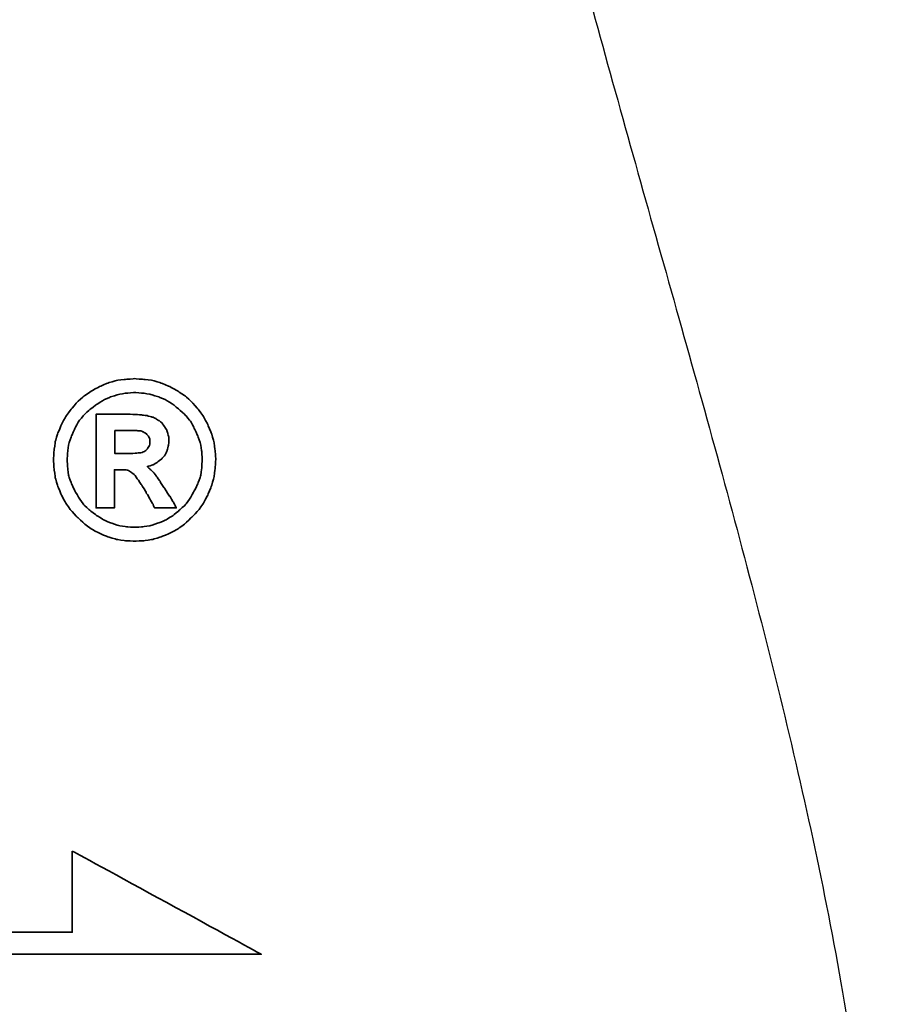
# Model space of a CAD drawing. Header units: millimetres. Extents: x 14 to 555, y 152 to 338.
# Tile 44 of 47: x 446 to 454, y 198 to 208. Entities that reach past the tile are written whole.
import ezdxf

# ---------------------------------------------------------------- set-up
doc = ezdxf.new("R2010")
doc.units = ezdxf.units.MM
doc.header["$LTSCALE"] = 0.15
for name, color, linetype in [('DIM', 4, 'CONTINUOUS'), ('layer 1', 7, 'CONTINUOUS'), ('OUT', 3, 'CONTINUOUS')]:
    doc.layers.add(name, color=color, linetype=linetype)

# ---------------------------------------------------------------- blocks, each defined once
blk = doc.blocks.new('TBI MOTION logo(完整正式版)')
at = {"layer": 'layer 1', "color": 22, "lineweight": 35}
for points, knots in [([(81.20634, 4.98624), (81.20634, 4.98624), (81.18649, 5.32862), (81.18649, 5.32862), (81.18649, 5.32862), (81.18649, 5.32862), (81.13886, 5.66206), (81.13886, 5.66206), (81.13886, 5.66206), (81.13886, 5.66206), (81.04359, 5.97764), (81.04359, 5.97764), (81.04359, 5.97764), (81.04359, 5.97764), (80.91061, 6.29124), (80.91061, 6.29124), (80.91061, 6.29124), (80.91061, 6.29124), (80.75778, 6.58697), (80.75778, 6.58697), (80.75778, 6.58697), (80.75778, 6.58697), (80.5593, 6.85294), (80.5593, 6.85294), (80.5593, 6.85294), (80.5593, 6.85294), (80.33105, 7.1189), (80.33105, 7.1189), (80.33105, 7.1189), (80.33105, 7.1189), (80.09287, 7.33921), (80.09287, 7.33921), (80.09287, 7.33921), (80.09287, 7.33921), (79.815, 7.51982), (79.815, 7.51982), (79.815, 7.51982), (79.815, 7.51982), (79.51133, 7.69051), (79.51133, 7.69051), (79.51133, 7.69051), (79.51133, 7.69051), (79.19773, 7.8235), (79.19773, 7.8235), (79.19773, 7.8235), (79.19773, 7.8235), (78.88215, 7.91877), (78.88215, 7.91877), (78.88215, 7.91877), (78.88215, 7.91877), (78.54871, 7.95846), (78.54871, 7.95846), (78.54871, 7.95846), (78.54871, 7.95846), (78.21526, 7.98625), (78.21526, 7.98625), (78.21526, 7.98625), (78.21526, 7.98625), (77.87388, 7.95846), (77.87388, 7.95846), (77.87388, 7.95846), (77.87388, 7.95846), (77.54044, 7.91877), (77.54044, 7.91877), (77.54044, 7.91877), (77.54044, 7.91877), (77.22485, 7.8235), (77.22485, 7.8235), (77.22485, 7.8235), (77.22485, 7.8235), (76.91027, 7.69051), (76.91027, 7.69051), (76.91027, 7.69051), (76.91027, 7.69051), (76.6056, 7.51982), (76.6056, 7.51982), (76.6056, 7.51982), (76.6056, 7.51982), (76.32972, 7.33921), (76.32972, 7.33921), (76.32972, 7.33921), (76.32972, 7.33921), (76.09154, 7.1189), (76.09154, 7.1189), (76.09154, 7.1189), (76.09154, 7.1189), (75.86329, 6.85294), (75.86329, 6.85294), (75.86329, 6.85294), (75.86329, 6.85294), (75.66382, 6.58697), (75.66382, 6.58697), (75.66382, 6.58697), (75.66382, 6.58697), (75.51099, 6.29124), (75.51099, 6.29124), (75.51099, 6.29124), (75.51099, 6.29124), (75.37702, 5.97764), (75.37702, 5.97764), (75.37702, 5.97764), (75.37702, 5.97764), (75.28175, 5.66206), (75.28175, 5.66206), (75.28175, 5.66206), (75.28175, 5.66206), (75.23411, 5.32862), (75.23411, 5.32862), (75.23411, 5.32862), (75.23411, 5.32862), (75.21625, 4.98624), (75.21625, 4.98624), (75.21625, 4.98624), (75.21625, 4.98624), (75.23411, 4.6528), (75.23411, 4.6528), (75.23411, 4.6528), (75.23411, 4.6528), (75.28175, 4.32035), (75.28175, 4.32035), (75.28175, 4.32035), (75.28175, 4.32035), (75.37702, 3.99583), (75.37702, 3.99583), (75.37702, 3.99583), (75.37702, 3.99583), (75.51099, 3.68224), (75.51099, 3.68224), (75.51099, 3.68224), (75.51099, 3.68224), (75.66382, 3.38749), (75.66382, 3.38749), (75.66382, 3.38749), (75.66382, 3.38749), (75.86329, 3.10963), (75.86329, 3.10963), (75.86329, 3.10963), (75.86329, 3.10963), (76.09154, 2.87145), (76.09154, 2.87145), (76.09154, 2.87145), (76.09154, 2.87145), (76.32972, 2.6432), (76.32972, 2.6432), (76.32972, 2.6432), (76.32972, 2.6432), (76.6056, 2.43381), (76.6056, 2.43381), (76.6056, 2.43381), (76.6056, 2.43381), (76.91027, 2.27205), (76.91027, 2.27205), (76.91027, 2.27205), (76.91027, 2.27205), (77.22485, 2.13906), (77.22485, 2.13906), (77.22485, 2.13906), (77.22485, 2.13906), (77.54044, 2.0438), (77.54044, 2.0438), (77.54044, 2.0438), (77.54044, 2.0438), (77.87388, 1.99616), (77.87388, 1.99616), (77.87388, 1.99616), (77.87388, 1.99616), (78.21526, 1.97631), (78.21526, 1.97631), (78.21526, 1.97631), (78.21526, 1.97631), (78.54871, 1.99616), (78.54871, 1.99616), (78.54871, 1.99616), (78.54871, 1.99616), (78.88215, 2.0438), (78.88215, 2.0438), (78.88215, 2.0438), (78.88215, 2.0438), (79.19773, 2.13906), (79.19773, 2.13906), (79.19773, 2.13906), (79.19773, 2.13906), (79.51133, 2.27205), (79.51133, 2.27205), (79.51133, 2.27205), (79.51133, 2.27205), (79.815, 2.43381), (79.815, 2.43381), (79.815, 2.43381), (79.815, 2.43381), (80.09287, 2.6432), (80.09287, 2.6432), (80.09287, 2.6432), (80.09287, 2.6432), (80.33105, 2.87145), (80.33105, 2.87145), (80.33105, 2.87145), (80.33105, 2.87145), (80.5593, 3.10963), (80.5593, 3.10963), (80.5593, 3.10963), (80.5593, 3.10963), (80.75778, 3.38749), (80.75778, 3.38749), (80.75778, 3.38749), (80.75778, 3.38749), (80.91061, 3.68224), (80.91061, 3.68224), (80.91061, 3.68224), (80.91061, 3.68224), (81.04359, 3.99583), (81.04359, 3.99583), (81.04359, 3.99583), (81.04359, 3.99583), (81.13886, 4.32035), (81.13886, 4.32035), (81.13886, 4.32035), (81.13886, 4.32035), (81.18649, 4.6528), (81.18649, 4.6528), (81.18649, 4.6528), (81.18649, 4.6528), (81.20634, 4.98624), (81.20634, 4.98624)], [0, 0, 0, 0, 0.01785714, 0.01785714, 0.01785714, 0.01785715, 0.03571429, 0.03571429, 0.03571429, 0.0357143, 0.05357143, 0.05357143, 0.05357143, 0.05357144, 0.07142857, 0.07142857, 0.07142857, 0.07142858, 0.08928571, 0.08928571, 0.08928571, 0.08928572, 0.10714286, 0.10714286, 0.10714286, 0.10714287, 0.125, 0.125, 0.125, 0.12500001, 0.14285714, 0.14285714, 0.14285714, 0.14285715, 0.16071429, 0.16071429, 0.16071429, 0.1607143, 0.17857143, 0.17857143, 0.17857143, 0.17857144, 0.19642857, 0.19642857, 0.19642857, 0.19642858, 0.21428571, 0.21428571, 0.21428571, 0.21428572, 0.23214286, 0.23214286, 0.23214286, 0.23214287, 0.25, 0.25, 0.25, 0.25000001, 0.26785714, 0.26785714, 0.26785714, 0.26785715, 0.28571429, 0.28571429, 0.28571429, 0.2857143, 0.30357143, 0.30357143, 0.30357143, 0.30357144, 0.32142857, 0.32142857, 0.32142857, 0.32142858, 0.33928571, 0.33928571, 0.33928571, 0.33928572, 0.35714286, 0.35714286, 0.35714286, 0.35714287, 0.375, 0.375, 0.375, 0.37500001, 0.39285714, 0.39285714, 0.39285714, 0.39285715, 0.41071429, 0.41071429, 0.41071429, 0.4107143, 0.42857143, 0.42857143, 0.42857143, 0.42857144, 0.44642857, 0.44642857, 0.44642857, 0.44642858, 0.46428571, 0.46428571, 0.46428571, 0.46428572, 0.48214286, 0.48214286, 0.48214286, 0.48214287, 0.5, 0.5, 0.5, 0.50000001, 0.51785714, 0.51785714, 0.51785714, 0.51785715, 0.53571429, 0.53571429, 0.53571429, 0.5357143, 0.55357143, 0.55357143, 0.55357143, 0.55357144, 0.57142857, 0.57142857, 0.57142857, 0.57142858, 0.58928571, 0.58928571, 0.58928571, 0.58928572, 0.60714286, 0.60714286, 0.60714286, 0.60714287, 0.625, 0.625, 0.625, 0.62500001, 0.64285714, 0.64285714, 0.64285714, 0.64285715, 0.66071429, 0.66071429, 0.66071429, 0.6607143, 0.67857143, 0.67857143, 0.67857143, 0.67857144, 0.69642857, 0.69642857, 0.69642857, 0.69642858, 0.71428571, 0.71428571, 0.71428571, 0.71428572, 0.73214286, 0.73214286, 0.73214286, 0.73214287, 0.75, 0.75, 0.75, 0.75000001, 0.76785714, 0.76785714, 0.76785714, 0.76785715, 0.78571429, 0.78571429, 0.78571429, 0.7857143, 0.80357143, 0.80357143, 0.80357143, 0.80357144, 0.82142857, 0.82142857, 0.82142857, 0.82142858, 0.83928571, 0.83928571, 0.83928571, 0.83928572, 0.85714286, 0.85714286, 0.85714286, 0.85714287, 0.875, 0.875, 0.875, 0.87500001, 0.89285714, 0.89285714, 0.89285714, 0.89285715, 0.91071429, 0.91071429, 0.91071429, 0.9107143, 0.92857143, 0.92857143, 0.92857143, 0.92857144, 0.94642857, 0.94642857, 0.94642857, 0.94642858, 0.96428571, 0.96428571, 0.96428571, 0.96428572, 0.98214286, 0.98214286, 0.98214286, 0.98214287, 1, 1, 1, 1]), ([(80.71014, 4.98624), (80.71014, 4.98624), (80.69129, 5.29091), (80.69129, 5.29091), (80.69129, 5.29091), (80.69129, 5.29091), (80.64464, 5.57672), (80.64464, 5.57672), (80.64464, 5.57672), (80.64464, 5.57672), (80.54937, 5.87245), (80.54937, 5.87245), (80.54937, 5.87245), (80.54937, 5.87245), (80.41639, 6.14833), (80.41639, 6.14833), (80.41639, 6.14833), (80.41639, 6.14833), (80.27349, 6.41429), (80.27349, 6.41429), (80.27349, 6.41429), (80.27349, 6.41429), (80.08295, 6.64255), (80.08295, 6.64255), (80.08295, 6.64255), (80.08295, 6.64255), (79.86264, 6.84301), (79.86264, 6.84301), (79.86264, 6.84301), (79.86264, 6.84301), (79.63439, 7.03355), (79.63439, 7.03355), (79.63439, 7.03355), (79.63439, 7.03355), (79.37835, 7.1963), (79.37835, 7.1963), (79.37835, 7.1963), (79.37835, 7.1963), (79.10246, 7.30944), (79.10246, 7.30944), (79.10246, 7.30944), (79.10246, 7.30944), (78.81665, 7.40471), (78.81665, 7.40471), (78.81665, 7.40471), (78.81665, 7.40471), (78.511, 7.45234), (78.511, 7.45234), (78.511, 7.45234), (78.511, 7.45234), (78.21526, 7.47219), (78.21526, 7.47219), (78.21526, 7.47219), (78.21526, 7.47219), (77.9106, 7.45234), (77.9106, 7.45234), (77.9106, 7.45234), (77.9106, 7.45234), (77.61685, 7.40471), (77.61685, 7.40471), (77.61685, 7.40471), (77.61685, 7.40471), (77.32012, 7.30944), (77.32012, 7.30944), (77.32012, 7.30944), (77.32012, 7.30944), (77.06309, 7.1963), (77.06309, 7.1963), (77.06309, 7.1963), (77.06309, 7.1963), (76.80606, 7.03355), (76.80606, 7.03355), (76.80606, 7.03355), (76.80606, 7.03355), (76.55797, 6.84301), (76.55797, 6.84301), (76.55797, 6.84301), (76.55797, 6.84301), (76.34063, 6.64255), (76.34063, 6.64255), (76.34063, 6.64255), (76.34063, 6.64255), (76.1491, 6.41429), (76.1491, 6.41429), (76.1491, 6.41429), (76.1491, 6.41429), (76.0062, 6.14833), (76.0062, 6.14833), (76.0062, 6.14833), (76.0062, 6.14833), (75.88314, 5.87245), (75.88314, 5.87245), (75.88314, 5.87245), (75.88314, 5.87245), (75.77794, 5.57672), (75.77794, 5.57672), (75.77794, 5.57672), (75.77794, 5.57672), (75.73924, 5.29091), (75.73924, 5.29091), (75.73924, 5.29091), (75.73924, 5.29091), (75.72039, 4.98624), (75.72039, 4.98624), (75.72039, 4.98624), (75.72039, 4.98624), (75.73924, 4.67165), (75.73924, 4.67165), (75.73924, 4.67165), (75.73924, 4.67165), (75.77794, 4.37791), (75.77794, 4.37791), (75.77794, 4.37791), (75.77794, 4.37791), (75.88314, 4.10102), (75.88314, 4.10102), (75.88314, 4.10102), (75.88314, 4.10102), (76.0062, 3.83407), (76.0062, 3.83407), (76.0062, 3.83407), (76.0062, 3.83407), (76.15902, 3.56811), (76.15902, 3.56811), (76.15902, 3.56811), (76.15902, 3.56811), (76.34063, 3.32001), (76.34063, 3.32001), (76.34063, 3.32001), (76.34063, 3.32001), (76.55797, 3.11955), (76.55797, 3.11955), (76.55797, 3.11955), (76.55797, 3.11955), (76.80606, 2.92901), (76.80606, 2.92901), (76.80606, 2.92901), (76.80606, 2.92901), (77.06309, 2.76725), (77.06309, 2.76725), (77.06309, 2.76725), (77.06309, 2.76725), (77.32012, 2.65412), (77.32012, 2.65412), (77.32012, 2.65412), (77.32012, 2.65412), (77.61685, 2.55786), (77.61685, 2.55786), (77.61685, 2.55786), (77.61685, 2.55786), (77.9106, 2.51022), (77.9106, 2.51022), (77.9106, 2.51022), (77.9106, 2.51022), (78.21526, 2.49137), (78.21526, 2.49137), (78.21526, 2.49137), (78.21526, 2.49137), (78.511, 2.51022), (78.511, 2.51022), (78.511, 2.51022), (78.511, 2.51022), (78.81665, 2.55786), (78.81665, 2.55786), (78.81665, 2.55786), (78.81665, 2.55786), (79.10246, 2.65412), (79.10246, 2.65412), (79.10246, 2.65412), (79.10246, 2.65412), (79.37835, 2.76725), (79.37835, 2.76725), (79.37835, 2.76725), (79.37835, 2.76725), (79.63439, 2.92901), (79.63439, 2.92901), (79.63439, 2.92901), (79.63439, 2.92901), (79.86264, 3.11955), (79.86264, 3.11955), (79.86264, 3.11955), (79.86264, 3.11955), (80.08295, 3.32001), (80.08295, 3.32001), (80.08295, 3.32001), (80.08295, 3.32001), (80.26356, 3.56811), (80.26356, 3.56811), (80.26356, 3.56811), (80.26356, 3.56811), (80.41639, 3.83407), (80.41639, 3.83407), (80.41639, 3.83407), (80.41639, 3.83407), (80.54937, 4.10102), (80.54937, 4.10102), (80.54937, 4.10102), (80.54937, 4.10102), (80.64464, 4.37791), (80.64464, 4.37791), (80.64464, 4.37791), (80.64464, 4.37791), (80.69129, 4.67165), (80.69129, 4.67165), (80.69129, 4.67165), (80.69129, 4.67165), (80.71014, 4.98624), (80.71014, 4.98624)], [0, 0, 0, 0, 0.01923077, 0.01923077, 0.01923077, 0.01923078, 0.03846154, 0.03846154, 0.03846154, 0.03846155, 0.05769231, 0.05769231, 0.05769231, 0.05769232, 0.07692308, 0.07692308, 0.07692308, 0.07692309, 0.09615385, 0.09615385, 0.09615385, 0.09615386, 0.11538462, 0.11538462, 0.11538462, 0.11538463, 0.13461538, 0.13461538, 0.13461538, 0.13461539, 0.15384615, 0.15384615, 0.15384615, 0.15384616, 0.17307692, 0.17307692, 0.17307692, 0.17307693, 0.19230769, 0.19230769, 0.19230769, 0.1923077, 0.21153846, 0.21153846, 0.21153846, 0.21153847, 0.23076923, 0.23076923, 0.23076923, 0.23076924, 0.25, 0.25, 0.25, 0.25000001, 0.26923077, 0.26923077, 0.26923077, 0.26923078, 0.28846154, 0.28846154, 0.28846154, 0.28846155, 0.30769231, 0.30769231, 0.30769231, 0.30769232, 0.32692308, 0.32692308, 0.32692308, 0.32692309, 0.34615385, 0.34615385, 0.34615385, 0.34615386, 0.36538462, 0.36538462, 0.36538462, 0.36538463, 0.38461538, 0.38461538, 0.38461538, 0.38461539, 0.40384615, 0.40384615, 0.40384615, 0.40384616, 0.42307692, 0.42307692, 0.42307692, 0.42307693, 0.44230769, 0.44230769, 0.44230769, 0.4423077, 0.46153846, 0.46153846, 0.46153846, 0.46153847, 0.48076923, 0.48076923, 0.48076923, 0.48076924, 0.5, 0.5, 0.5, 0.50000001, 0.51923077, 0.51923077, 0.51923077, 0.51923078, 0.53846154, 0.53846154, 0.53846154, 0.53846155, 0.55769231, 0.55769231, 0.55769231, 0.55769232, 0.57692308, 0.57692308, 0.57692308, 0.57692309, 0.59615385, 0.59615385, 0.59615385, 0.59615386, 0.61538462, 0.61538462, 0.61538462, 0.61538463, 0.63461538, 0.63461538, 0.63461538, 0.63461539, 0.65384615, 0.65384615, 0.65384615, 0.65384616, 0.67307692, 0.67307692, 0.67307692, 0.67307693, 0.69230769, 0.69230769, 0.69230769, 0.6923077, 0.71153846, 0.71153846, 0.71153846, 0.71153847, 0.73076923, 0.73076923, 0.73076923, 0.73076924, 0.75, 0.75, 0.75, 0.75000001, 0.76923077, 0.76923077, 0.76923077, 0.76923078, 0.78846154, 0.78846154, 0.78846154, 0.78846155, 0.80769231, 0.80769231, 0.80769231, 0.80769232, 0.82692308, 0.82692308, 0.82692308, 0.82692309, 0.84615385, 0.84615385, 0.84615385, 0.84615386, 0.86538462, 0.86538462, 0.86538462, 0.86538463, 0.88461538, 0.88461538, 0.88461538, 0.88461539, 0.90384615, 0.90384615, 0.90384615, 0.90384616, 0.92307692, 0.92307692, 0.92307692, 0.92307693, 0.94230769, 0.94230769, 0.94230769, 0.9423077, 0.96153846, 0.96153846, 0.96153846, 0.96153847, 0.98076923, 0.98076923, 0.98076923, 0.98076924, 1, 1, 1, 1]), ([(76.78721, 3.2823), (76.78721, 3.2823), (76.78721, 3.32001), (76.78721, 3.32001), (76.78721, 3.32001), (76.78721, 3.32001), (76.78721, 3.42422), (76.78721, 3.42422), (76.78721, 3.42422), (76.78721, 3.42422), (76.78721, 3.59689), (76.78721, 3.59689), (76.78721, 3.59689), (76.78721, 3.59689), (76.78721, 3.80529), (76.78721, 3.80529), (76.78721, 3.80529), (76.78721, 3.80529), (76.78721, 4.0524), (76.78721, 4.0524), (76.78721, 4.0524), (76.78721, 4.0524), (76.78721, 4.32035), (76.78721, 4.32035), (76.78721, 4.32035), (76.78721, 4.32035), (76.78721, 4.92868), (76.78721, 4.92868), (76.78721, 4.92868), (76.78721, 4.92868), (76.78721, 5.53801), (76.78721, 5.53801), (76.78721, 5.53801), (76.78721, 5.53801), (76.78721, 5.82482), (76.78721, 5.82482), (76.78721, 5.82482), (76.78721, 5.82482), (76.78721, 6.07291), (76.78721, 6.07291), (76.78721, 6.07291), (76.78721, 6.07291), (76.78721, 6.30017), (76.78721, 6.30017), (76.78721, 6.30017), (76.78721, 6.30017), (76.78721, 6.45399), (76.78721, 6.45399), (76.78721, 6.45399), (76.78721, 6.45399), (76.78721, 6.5572), (76.78721, 6.5572), (76.78721, 6.5572), (76.78721, 6.5572), (76.78721, 6.59689), (76.78721, 6.59689), (76.78721, 6.59689), (76.78721, 6.59689), (76.78721, 6.67232), (76.78721, 6.67232), (76.78721, 6.67232), (76.78721, 6.67232), (76.8537, 6.67232), (76.8537, 6.67232), (76.8537, 6.67232), (76.8537, 6.67232), (76.87355, 6.67232), (76.87355, 6.67232), (76.87355, 6.67232), (76.87355, 6.67232), (76.91027, 6.67232), (76.91027, 6.67232), (76.91027, 6.67232), (76.91027, 6.67232), (77.04424, 6.67232), (77.04424, 6.67232), (77.04424, 6.67232), (77.04424, 6.67232), (77.22485, 6.67232), (77.22485, 6.67232), (77.22485, 6.67232), (77.22485, 6.67232), (77.43524, 6.67232), (77.43524, 6.67232), (77.43524, 6.67232), (77.43524, 6.67232), (77.65357, 6.67232), (77.65357, 6.67232), (77.65357, 6.67232), (77.65357, 6.67232), (77.82625, 6.67232), (77.82625, 6.67232), (77.82625, 6.67232), (77.82625, 6.67232), (77.94037, 6.67232), (77.94037, 6.67232), (77.94037, 6.67232), (77.94037, 6.67232), (77.97709, 6.67232), (77.97709, 6.67232), (77.97709, 6.67232), (77.97709, 6.67232), (77.99694, 6.67232), (77.99694, 6.67232), (77.99694, 6.67232), (77.99694, 6.67232), (78.00686, 6.67232), (78.00686, 6.67232), (78.00686, 6.67232), (78.00686, 6.67232), (78.28275, 6.6624), (78.28275, 6.6624), (78.28275, 6.6624), (78.28275, 6.6624), (78.50107, 6.64255), (78.50107, 6.64255), (78.50107, 6.64255), (78.50107, 6.64255), (78.511, 6.64255), (78.511, 6.64255), (78.511, 6.64255), (78.511, 6.64255), (78.70154, 6.61476), (78.70154, 6.61476), (78.70154, 6.61476), (78.70154, 6.61476), (78.70154, 6.60483), (78.70154, 6.60483), (78.70154, 6.60483), (78.70154, 6.60483), (78.86429, 6.56713), (78.86429, 6.56713), (78.86429, 6.56713), (78.86429, 6.56713), (78.87223, 6.56713), (78.87223, 6.56713), (78.87223, 6.56713), (78.87223, 6.56713), (78.99727, 6.51056), (78.99727, 6.51056), (78.99727, 6.51056), (78.99727, 6.51056), (79.00719, 6.51056), (79.00719, 6.51056), (79.00719, 6.51056), (79.00719, 6.51056), (79.00719, 6.50162), (79.00719, 6.50162), (79.00719, 6.50162), (79.00719, 6.50162), (79.1104, 6.43415), (79.1104, 6.43415), (79.1104, 6.43415), (79.1104, 6.43415), (79.12132, 6.43415), (79.12132, 6.43415), (79.12132, 6.43415), (79.12132, 6.43415), (79.22552, 6.34781), (79.22552, 6.34781), (79.22552, 6.34781), (79.22552, 6.34781), (79.23544, 6.33888), (79.23544, 6.33888), (79.23544, 6.33888), (79.23544, 6.33888), (79.23544, 6.32895), (79.23544, 6.32895), (79.23544, 6.32895), (79.23544, 6.32895), (79.31087, 6.21483), (79.31087, 6.21483), (79.31087, 6.21483), (79.31087, 6.21483), (79.38629, 6.1007), (79.38629, 6.1007), (79.38629, 6.1007), (79.38629, 6.1007), (79.3972, 6.1007), (79.3972, 6.1007), (79.3972, 6.1007), (79.3972, 6.1007), (79.3972, 6.09078), (79.3972, 6.09078), (79.3972, 6.09078), (79.3972, 6.09078), (79.43392, 5.97764), (79.43392, 5.97764), (79.43392, 5.97764), (79.43392, 5.97764), (79.43392, 5.96772), (79.43392, 5.96772), (79.43392, 5.96772), (79.43392, 5.96772), (79.47362, 5.83474), (79.47362, 5.83474), (79.47362, 5.83474), (79.47362, 5.83474), (79.48156, 5.82482), (79.48156, 5.82482), (79.48156, 5.82482), (79.48156, 5.82482), (79.48156, 5.69977), (79.48156, 5.69977), (79.48156, 5.69977), (79.48156, 5.69977), (79.48156, 5.69183), (79.48156, 5.69183), (79.48156, 5.69183), (79.48156, 5.69183), (79.4637, 5.51915), (79.4637, 5.51915), (79.4637, 5.51915), (79.4637, 5.51915), (79.4637, 5.51122), (79.4637, 5.51122), (79.4637, 5.51122), (79.4637, 5.51122), (79.45377, 5.51122), (79.45377, 5.51122), (79.45377, 5.51122), (79.45377, 5.51122), (79.41507, 5.34847), (79.41507, 5.34847), (79.41507, 5.34847), (79.41507, 5.34847), (79.41507, 5.33854), (79.41507, 5.33854), (79.41507, 5.33854), (79.41507, 5.33854), (79.41507, 5.32862), (79.41507, 5.32862), (79.41507, 5.32862), (79.41507, 5.32862), (79.33865, 5.16785), (79.33865, 5.16785), (79.33865, 5.16785), (79.33865, 5.16785), (79.33071, 5.15693), (79.33071, 5.15693), (79.33071, 5.15693), (79.33071, 5.15693), (79.2156, 5.02495), (79.2156, 5.02495), (79.2156, 5.02495), (79.2156, 5.02495), (79.20567, 5.01502), (79.20567, 5.01502), (79.20567, 5.01502), (79.20567, 5.01502), (79.05483, 4.89991), (79.05483, 4.89991), (79.05483, 4.89991), (79.05483, 4.89991), (79.04491, 4.89197), (79.04491, 4.89197), (79.04491, 4.89197), (79.04491, 4.89197), (78.89208, 4.7967), (78.89208, 4.7967), (78.89208, 4.7967), (78.89208, 4.7967), (78.88215, 4.7967), (78.88215, 4.7967), (78.88215, 4.7967), (78.88215, 4.7967), (78.69161, 4.73913), (78.69161, 4.73913), (78.69161, 4.73913), (78.69161, 4.73913), (78.68169, 4.73913), (78.68169, 4.73913), (78.68169, 4.73913), (78.68169, 4.73913), (78.68169, 4.72921), (78.68169, 4.72921), (78.68169, 4.72921), (78.68169, 4.72921), (78.78688, 4.63394), (78.78688, 4.63394), (78.78688, 4.63394), (78.78688, 4.63394), (78.902, 4.52875), (78.902, 4.52875), (78.902, 4.52875), (78.902, 4.52875), (78.91093, 4.52081), (78.91093, 4.52081), (78.91093, 4.52081), (78.91093, 4.52081), (79.02506, 4.36798), (79.02506, 4.36798), (79.02506, 4.36798), (79.02506, 4.36798), (79.1501, 4.1953), (79.1501, 4.1953), (79.1501, 4.1953), (79.1501, 4.1953), (79.1501, 4.18736), (79.1501, 4.18736), (79.1501, 4.18736), (79.1501, 4.18736), (79.29201, 3.96705), (79.29201, 3.96705), (79.29201, 3.96705), (79.29201, 3.96705), (79.31087, 3.93828), (79.31087, 3.93828), (79.31087, 3.93828), (79.31087, 3.93828), (79.32079, 3.93828), (79.32079, 3.93828), (79.32079, 3.93828), (79.32079, 3.93828), (79.3585, 3.87178), (79.3585, 3.87178), (79.3585, 3.87178), (79.3585, 3.87178), (79.50141, 3.64353), (79.50141, 3.64353), (79.50141, 3.64353), (79.50141, 3.64353), (79.51133, 3.64353), (79.51133, 3.64353), (79.51133, 3.64353), (79.51133, 3.64353), (79.64431, 3.41528), (79.64431, 3.41528), (79.64431, 3.41528), (79.64431, 3.41528), (79.68202, 3.3478), (79.68202, 3.3478), (79.68202, 3.3478), (79.68202, 3.3478), (79.70187, 3.31009), (79.70187, 3.31009), (79.70187, 3.31009), (79.70187, 3.31009), (79.7495, 3.2049), (79.7495, 3.2049), (79.7495, 3.2049), (79.7495, 3.2049), (79.64431, 3.2049), (79.64431, 3.2049), (79.64431, 3.2049), (79.64431, 3.2049), (79.62546, 3.2049), (79.62546, 3.2049), (79.62546, 3.2049), (79.62546, 3.2049), (79.53912, 3.2049), (79.53912, 3.2049), (79.53912, 3.2049), (79.53912, 3.2049), (79.31087, 3.2049), (79.31087, 3.2049), (79.31087, 3.2049), (79.31087, 3.2049), (79.08262, 3.2049), (79.08262, 3.2049), (79.08262, 3.2049), (79.08262, 3.2049), (79.00719, 3.2049), (79.00719, 3.2049), (79.00719, 3.2049), (79.00719, 3.2049), (78.98735, 3.2049), (78.98735, 3.2049), (78.98735, 3.2049), (78.98735, 3.2049), (78.94964, 3.2049), (78.94964, 3.2049), (78.94964, 3.2049), (78.94964, 3.2049), (78.92979, 3.24459), (78.92979, 3.24459), (78.92979, 3.24459), (78.92979, 3.24459), (78.91093, 3.2823), (78.91093, 3.2823), (78.91093, 3.2823), (78.91093, 3.2823), (78.91093, 3.29223), (78.91093, 3.29223), (78.91093, 3.29223), (78.91093, 3.29223), (78.89208, 3.3478), (78.89208, 3.3478), (78.89208, 3.3478), (78.89208, 3.3478), (78.78688, 3.52048), (78.78688, 3.52048), (78.78688, 3.52048), (78.78688, 3.52048), (78.69161, 3.7001), (78.69161, 3.7001), (78.69161, 3.7001), (78.69161, 3.7001), (78.6539, 3.7388), (78.6539, 3.7388), (78.6539, 3.7388), (78.6539, 3.7388), (78.64398, 3.74873), (78.64398, 3.74873), (78.64398, 3.74873), (78.64398, 3.74873), (78.64398, 3.75766), (78.64398, 3.75766), (78.64398, 3.75766), (78.64398, 3.75766), (78.63405, 3.78644), (78.63405, 3.78644), (78.63405, 3.78644), (78.63405, 3.78644), (78.48321, 4.04347), (78.48321, 4.04347), (78.48321, 4.04347), (78.48321, 4.04347), (78.33038, 4.2618), (78.33038, 4.2618), (78.33038, 4.2618), (78.33038, 4.2618), (78.20732, 4.43447), (78.20732, 4.43447), (78.20732, 4.43447), (78.20732, 4.43447), (78.09221, 4.52081), (78.09221, 4.52081), (78.09221, 4.52081), (78.09221, 4.52081), (78.02472, 4.56845), (78.02472, 4.56845), (78.02472, 4.56845), (78.02472, 4.56845), (77.9493, 4.60616), (77.9493, 4.60616), (77.9493, 4.60616), (77.9493, 4.60616), (77.8451, 4.61608), (77.8451, 4.61608), (77.8451, 4.61608), (77.8451, 4.61608), (77.71113, 4.61608), (77.71113, 4.61608), (77.71113, 4.61608), (77.71113, 4.61608), (77.69128, 4.61608), (77.69128, 4.61608), (77.69128, 4.61608), (77.69128, 4.61608), (77.67342, 4.61608), (77.67342, 4.61608), (77.67342, 4.61608), (77.67342, 4.61608), (77.5583, 4.61608), (77.5583, 4.61608), (77.5583, 4.61608), (77.5583, 4.61608), (77.46303, 4.61608), (77.46303, 4.61608), (77.46303, 4.61608), (77.46303, 4.61608), (77.46303, 4.54761), (77.46303, 4.54761), (77.46303, 4.54761), (77.46303, 4.54761), (77.46303, 4.47318), (77.46303, 4.47318), (77.46303, 4.47318), (77.46303, 4.47318), (77.46303, 4.24294), (77.46303, 4.24294), (77.46303, 4.24294), (77.46303, 4.24294), (77.46303, 3.99583), (77.46303, 3.99583), (77.46303, 3.99583), (77.46303, 3.99583), (77.46303, 3.72888), (77.46303, 3.72888), (77.46303, 3.72888), (77.46303, 3.72888), (77.46303, 3.51055), (77.46303, 3.51055), (77.46303, 3.51055), (77.46303, 3.51055), (77.46303, 3.42422), (77.46303, 3.42422), (77.46303, 3.42422), (77.46303, 3.42422), (77.46303, 3.35773), (77.46303, 3.35773), (77.46303, 3.35773), (77.46303, 3.35773), (77.46303, 3.30017), (77.46303, 3.30017), (77.46303, 3.30017), (77.46303, 3.30017), (77.46303, 3.2823), (77.46303, 3.2823), (77.46303, 3.2823), (77.46303, 3.2823), (77.46303, 3.2049), (77.46303, 3.2049), (77.46303, 3.2049), (77.46303, 3.2049), (77.39753, 3.2049), (77.39753, 3.2049), (77.39753, 3.2049), (77.39753, 3.2049), (77.37768, 3.2049), (77.37768, 3.2049), (77.37768, 3.2049), (77.37768, 3.2049), (77.32012, 3.2049), (77.32012, 3.2049), (77.32012, 3.2049), (77.32012, 3.2049), (77.12165, 3.2049), (77.12165, 3.2049), (77.12165, 3.2049), (77.12165, 3.2049), (76.94897, 3.2049), (76.94897, 3.2049), (76.94897, 3.2049), (76.94897, 3.2049), (76.8924, 3.2049), (76.8924, 3.2049), (76.8924, 3.2049), (76.8924, 3.2049), (76.8537, 3.2049), (76.8537, 3.2049), (76.8537, 3.2049), (76.8537, 3.2049), (76.78721, 3.2049), (76.78721, 3.2049), (76.78721, 3.2049), (76.78721, 3.2049), (76.78721, 3.2823), (76.78721, 3.2823)], [0, 0, 0, 0, 0.00740741, 0.00740741, 0.00740741, 0.00740742, 0.01481481, 0.01481481, 0.01481481, 0.01481482, 0.02222222, 0.02222222, 0.02222222, 0.02222223, 0.02962963, 0.02962963, 0.02962963, 0.02962964, 0.03703704, 0.03703704, 0.03703704, 0.03703705, 0.04444444, 0.04444444, 0.04444444, 0.04444445, 0.05185185, 0.05185185, 0.05185185, 0.05185186, 0.05925926, 0.05925926, 0.05925926, 0.05925927, 0.06666667, 0.06666667, 0.06666667, 0.06666668, 0.07407407, 0.07407407, 0.07407407, 0.07407408, 0.08148148, 0.08148148, 0.08148148, 0.08148149, 0.08888889, 0.08888889, 0.08888889, 0.0888889, 0.0962963, 0.0962963, 0.0962963, 0.09629631, 0.1037037, 0.1037037, 0.1037037, 0.10370371, 0.11111111, 0.11111111, 0.11111111, 0.11111112, 0.11851852, 0.11851852, 0.11851852, 0.11851853, 0.12592593, 0.12592593, 0.12592593, 0.12592594, 0.13333333, 0.13333333, 0.13333333, 0.13333334, 0.14074074, 0.14074074, 0.14074074, 0.14074075, 0.14814815, 0.14814815, 0.14814815, 0.14814816, 0.15555556, 0.15555556, 0.15555556, 0.15555557, 0.16296296, 0.16296296, 0.16296296, 0.16296297, 0.17037037, 0.17037037, 0.17037037, 0.17037038, 0.17777778, 0.17777778, 0.17777778, 0.17777779, 0.18518519, 0.18518519, 0.18518519, 0.1851852, 0.19259259, 0.19259259, 0.19259259, 0.1925926, 0.2, 0.2, 0.2, 0.20000001, 0.20740741, 0.20740741, 0.20740741, 0.20740742, 0.21481481, 0.21481481, 0.21481481, 0.21481482, 0.22222222, 0.22222222, 0.22222222, 0.22222223, 0.22962963, 0.22962963, 0.22962963, 0.22962964, 0.23703704, 0.23703704, 0.23703704, 0.23703705, 0.24444444, 0.24444444, 0.24444444, 0.24444445, 0.25185185, 0.25185185, 0.25185185, 0.25185186, 0.25925926, 0.25925926, 0.25925926, 0.25925927, 0.26666667, 0.26666667, 0.26666667, 0.26666668, 0.27407407, 0.27407407, 0.27407407, 0.27407408, 0.28148148, 0.28148148, 0.28148148, 0.28148149, 0.28888889, 0.28888889, 0.28888889, 0.2888889, 0.2962963, 0.2962963, 0.2962963, 0.29629631, 0.3037037, 0.3037037, 0.3037037, 0.30370371, 0.31111111, 0.31111111, 0.31111111, 0.31111112, 0.31851852, 0.31851852, 0.31851852, 0.31851853, 0.32592593, 0.32592593, 0.32592593, 0.32592594, 0.33333333, 0.33333333, 0.33333333, 0.33333334, 0.34074074, 0.34074074, 0.34074074, 0.34074075, 0.34814815, 0.34814815, 0.34814815, 0.34814816, 0.35555556, 0.35555556, 0.35555556, 0.35555557, 0.36296296, 0.36296296, 0.36296296, 0.36296297, 0.37037037, 0.37037037, 0.37037037, 0.37037038, 0.37777778, 0.37777778, 0.37777778, 0.37777779, 0.38518519, 0.38518519, 0.38518519, 0.3851852, 0.39259259, 0.39259259, 0.39259259, 0.3925926, 0.4, 0.4, 0.4, 0.40000001, 0.40740741, 0.40740741, 0.40740741, 0.40740742, 0.41481481, 0.41481481, 0.41481481, 0.41481482, 0.42222222, 0.42222222, 0.42222222, 0.42222223, 0.42962963, 0.42962963, 0.42962963, 0.42962964, 0.43703704, 0.43703704, 0.43703704, 0.43703705, 0.44444444, 0.44444444, 0.44444444, 0.44444445, 0.45185185, 0.45185185, 0.45185185, 0.45185186, 0.45925926, 0.45925926, 0.45925926, 0.45925927, 0.46666667, 0.46666667, 0.46666667, 0.46666668, 0.47407407, 0.47407407, 0.47407407, 0.47407408, 0.48148148, 0.48148148, 0.48148148, 0.48148149, 0.48888889, 0.48888889, 0.48888889, 0.4888889, 0.4962963, 0.4962963, 0.4962963, 0.49629631, 0.5037037, 0.5037037, 0.5037037, 0.50370371, 0.51111111, 0.51111111, 0.51111111, 0.51111112, 0.51851852, 0.51851852, 0.51851852, 0.51851853, 0.52592593, 0.52592593, 0.52592593, 0.52592594, 0.53333333, 0.53333333, 0.53333333, 0.53333334, 0.54074074, 0.54074074, 0.54074074, 0.54074075, 0.54814815, 0.54814815, 0.54814815, 0.54814816, 0.55555556, 0.55555556, 0.55555556, 0.55555557, 0.56296296, 0.56296296, 0.56296296, 0.56296297, 0.57037037, 0.57037037, 0.57037037, 0.57037038, 0.57777778, 0.57777778, 0.57777778, 0.57777779, 0.58518519, 0.58518519, 0.58518519, 0.5851852, 0.59259259, 0.59259259, 0.59259259, 0.5925926, 0.6, 0.6, 0.6, 0.60000001, 0.60740741, 0.60740741, 0.60740741, 0.60740742, 0.61481481, 0.61481481, 0.61481481, 0.61481482, 0.62222222, 0.62222222, 0.62222222, 0.62222223, 0.62962963, 0.62962963, 0.62962963, 0.62962964, 0.63703704, 0.63703704, 0.63703704, 0.63703705, 0.64444444, 0.64444444, 0.64444444, 0.64444445, 0.65185185, 0.65185185, 0.65185185, 0.65185186, 0.65925926, 0.65925926, 0.65925926, 0.65925927, 0.66666667, 0.66666667, 0.66666667, 0.66666668, 0.67407407, 0.67407407, 0.67407407, 0.67407408, 0.68148148, 0.68148148, 0.68148148, 0.68148149, 0.68888889, 0.68888889, 0.68888889, 0.6888889, 0.6962963, 0.6962963, 0.6962963, 0.69629631, 0.7037037, 0.7037037, 0.7037037, 0.70370371, 0.71111111, 0.71111111, 0.71111111, 0.71111112, 0.71851852, 0.71851852, 0.71851852, 0.71851853, 0.72592593, 0.72592593, 0.72592593, 0.72592594, 0.73333333, 0.73333333, 0.73333333, 0.73333334, 0.74074074, 0.74074074, 0.74074074, 0.74074075, 0.74814815, 0.74814815, 0.74814815, 0.74814816, 0.75555556, 0.75555556, 0.75555556, 0.75555557, 0.76296296, 0.76296296, 0.76296296, 0.76296297, 0.77037037, 0.77037037, 0.77037037, 0.77037038, 0.77777778, 0.77777778, 0.77777778, 0.77777779, 0.78518519, 0.78518519, 0.78518519, 0.7851852, 0.79259259, 0.79259259, 0.79259259, 0.7925926, 0.8, 0.8, 0.8, 0.80000001, 0.80740741, 0.80740741, 0.80740741, 0.80740742, 0.81481481, 0.81481481, 0.81481481, 0.81481482, 0.82222222, 0.82222222, 0.82222222, 0.82222223, 0.82962963, 0.82962963, 0.82962963, 0.82962964, 0.83703704, 0.83703704, 0.83703704, 0.83703705, 0.84444444, 0.84444444, 0.84444444, 0.84444445, 0.85185185, 0.85185185, 0.85185185, 0.85185186, 0.85925926, 0.85925926, 0.85925926, 0.85925927, 0.86666667, 0.86666667, 0.86666667, 0.86666668, 0.87407407, 0.87407407, 0.87407407, 0.87407408, 0.88148148, 0.88148148, 0.88148148, 0.88148149, 0.88888889, 0.88888889, 0.88888889, 0.8888889, 0.8962963, 0.8962963, 0.8962963, 0.89629631, 0.9037037, 0.9037037, 0.9037037, 0.90370371, 0.91111111, 0.91111111, 0.91111111, 0.91111112, 0.91851852, 0.91851852, 0.91851852, 0.91851853, 0.92592593, 0.92592593, 0.92592593, 0.92592594, 0.93333333, 0.93333333, 0.93333333, 0.93333334, 0.94074074, 0.94074074, 0.94074074, 0.94074075, 0.94814815, 0.94814815, 0.94814815, 0.94814816, 0.95555556, 0.95555556, 0.95555556, 0.95555557, 0.96296296, 0.96296296, 0.96296296, 0.96296297, 0.97037037, 0.97037037, 0.97037037, 0.97037038, 0.97777778, 0.97777778, 0.97777778, 0.97777779, 0.98518519, 0.98518519, 0.98518519, 0.9851852, 0.99259259, 0.99259259, 0.99259259, 0.9925926, 1, 1, 1, 1]), ([(77.48288, 6.07291), (77.48288, 6.07291), (77.48288, 5.99551), (77.48288, 5.99551), (77.48288, 5.99551), (77.48288, 5.99551), (77.48288, 5.82482), (77.48288, 5.82482), (77.48288, 5.82482), (77.48288, 5.82482), (77.48288, 5.63328), (77.48288, 5.63328), (77.48288, 5.63328), (77.48288, 5.63328), (77.48288, 5.46358), (77.48288, 5.46358), (77.48288, 5.46358), (77.48288, 5.46358), (77.48288, 5.29091), (77.48288, 5.29091), (77.48288, 5.29091), (77.48288, 5.29091), (77.48288, 5.21449), (77.48288, 5.21449), (77.48288, 5.21449), (77.48288, 5.21449), (77.50074, 5.21449), (77.50074, 5.21449), (77.50074, 5.21449), (77.50074, 5.21449), (77.71113, 5.21449), (77.71113, 5.21449), (77.71113, 5.21449), (77.71113, 5.21449), (77.94037, 5.21449), (77.94037, 5.21449), (77.94037, 5.21449), (77.94037, 5.21449), (78.01579, 5.21449), (78.01579, 5.21449), (78.01579, 5.21449), (78.01579, 5.21449), (78.03465, 5.21449), (78.03465, 5.21449), (78.03465, 5.21449), (78.03465, 5.21449), (78.2629, 5.23335), (78.2629, 5.23335), (78.2629, 5.23335), (78.2629, 5.23335), (78.42565, 5.24327), (78.42565, 5.24327), (78.42565, 5.24327), (78.42565, 5.24327), (78.54871, 5.28098), (78.54871, 5.28098), (78.54871, 5.28098), (78.54871, 5.28098), (78.62611, 5.32862), (78.62611, 5.32862), (78.62611, 5.32862), (78.62611, 5.32862), (78.69161, 5.40503), (78.69161, 5.40503), (78.69161, 5.40503), (78.69161, 5.40503), (78.73925, 5.48145), (78.73925, 5.48145), (78.73925, 5.48145), (78.73925, 5.48145), (78.77696, 5.55885), (78.77696, 5.55885), (78.77696, 5.55885), (78.77696, 5.55885), (78.77696, 5.65214), (78.77696, 5.65214), (78.77696, 5.65214), (78.77696, 5.65214), (78.76902, 5.76726), (78.76902, 5.76726), (78.76902, 5.76726), (78.76902, 5.76726), (78.71146, 5.87245), (78.71146, 5.87245), (78.71146, 5.87245), (78.71146, 5.87245), (78.62611, 5.96772), (78.62611, 5.96772), (78.62611, 5.96772), (78.62611, 5.96772), (78.511, 6.02528), (78.511, 6.02528), (78.511, 6.02528), (78.511, 6.02528), (78.44451, 6.05306), (78.44451, 6.05306), (78.44451, 6.05306), (78.44451, 6.05306), (78.32046, 6.06299), (78.32046, 6.06299), (78.32046, 6.06299), (78.32046, 6.06299), (78.18748, 6.07291), (78.18748, 6.07291), (78.18748, 6.07291), (78.18748, 6.07291), (77.99694, 6.07291), (77.99694, 6.07291), (77.99694, 6.07291), (77.99694, 6.07291), (77.97709, 6.07291), (77.97709, 6.07291), (77.97709, 6.07291), (77.97709, 6.07291), (77.90167, 6.07291), (77.90167, 6.07291), (77.90167, 6.07291), (77.90167, 6.07291), (77.69128, 6.07291), (77.69128, 6.07291), (77.69128, 6.07291), (77.69128, 6.07291), (77.50074, 6.07291), (77.50074, 6.07291), (77.50074, 6.07291), (77.50074, 6.07291), (77.48288, 6.07291), (77.48288, 6.07291)], [0, 0, 0, 0, 0.03125, 0.03125, 0.03125, 0.03125001, 0.0625, 0.0625, 0.0625, 0.06250001, 0.09375, 0.09375, 0.09375, 0.09375001, 0.125, 0.125, 0.125, 0.12500001, 0.15625, 0.15625, 0.15625, 0.15625001, 0.1875, 0.1875, 0.1875, 0.18750001, 0.21875, 0.21875, 0.21875, 0.21875001, 0.25, 0.25, 0.25, 0.25000001, 0.28125, 0.28125, 0.28125, 0.28125001, 0.3125, 0.3125, 0.3125, 0.31250001, 0.34375, 0.34375, 0.34375, 0.34375001, 0.375, 0.375, 0.375, 0.37500001, 0.40625, 0.40625, 0.40625, 0.40625001, 0.4375, 0.4375, 0.4375, 0.43750001, 0.46875, 0.46875, 0.46875, 0.46875001, 0.5, 0.5, 0.5, 0.50000001, 0.53125, 0.53125, 0.53125, 0.53125001, 0.5625, 0.5625, 0.5625, 0.56250001, 0.59375, 0.59375, 0.59375, 0.59375001, 0.625, 0.625, 0.625, 0.62500001, 0.65625, 0.65625, 0.65625, 0.65625001, 0.6875, 0.6875, 0.6875, 0.68750001, 0.71875, 0.71875, 0.71875, 0.71875001, 0.75, 0.75, 0.75, 0.75000001, 0.78125, 0.78125, 0.78125, 0.78125001, 0.8125, 0.8125, 0.8125, 0.81250001, 0.84375, 0.84375, 0.84375, 0.84375001, 0.875, 0.875, 0.875, 0.87500001, 0.90625, 0.90625, 0.90625, 0.90625001, 0.9375, 0.9375, 0.9375, 0.93750001, 0.96875, 0.96875, 0.96875, 0.96875001, 1, 1, 1, 1]), ([(75.90875, -9.47875), (75.90875, -9.47875), (75.90875, -12.28625), (75.90875, -12.28625), (75.90875, -12.28625), (75.90875, -12.28625), (75.90875, -12.47875), (75.90875, -12.47875), (75.90875, -12.47875), (75.90875, -12.47875), (75.71625, -12.47875), (75.71625, -12.47875), (75.71625, -12.47875), (75.71625, -12.47875), (-88.32875, -12.47875), (-88.32875, -12.47875), (-88.32875, -12.47875), (-88.32875, -12.47875), (-88.32875, -13.29375), (-88.32875, -13.29375), (-88.32875, -13.29375), (-88.32875, -13.29375), (82.89125, -13.29375), (82.89125, -13.29375), (82.89125, -13.29375), (82.89125, -13.29375), (75.90875, -9.47875), (75.90875, -9.47875)], [0, 0, 0, 0, 0.14285714, 0.14285714, 0.14285714, 0.14285715, 0.28571429, 0.28571429, 0.28571429, 0.2857143, 0.42857143, 0.42857143, 0.42857143, 0.42857144, 0.57142857, 0.57142857, 0.57142857, 0.57142858, 0.71428571, 0.71428571, 0.71428571, 0.71428572, 0.85714286, 0.85714286, 0.85714286, 0.85714287, 1, 1, 1, 1])]:
    blk.add_open_spline(points, degree=3, knots=knots, dxfattribs=at)

msp = doc.modelspace()

# ---------------------------------------------------------------- linework, layer by layer
at = {"layer": 'OUT', "color": 0}
msp.add_open_spline([(449.5989, 216.9042), (449.639, 216.058), (449.7343, 215.2004), (450.0017, 213.4602), (450.1742, 212.5777), (450.5733, 210.7854), (450.8009, 209.8733), (451.2878, 208.0308), (451.5459, 207.1049), (452.07, 205.2396), (452.3361, 204.3003), (452.85, 202.4024), (453.0979, 201.4439), (453.5372, 199.4988), (453.7284, 198.5122), (453.9323, 197.0009), (453.9864, 196.4905), (454.0594, 195.4636), (454.0783, 194.9491), (454.0783, 194.4337)], degree=3, knots=[0, 0, 0, 0, 0.125, 0.125, 0.25, 0.25, 0.375, 0.375, 0.5, 0.5, 0.625, 0.625, 0.75, 0.75, 0.875, 0.875, 0.9375, 0.9375, 1, 1, 1, 1], dxfattribs=at)

# ---------------------------------------------------------------- block references
at = {"layer": 'DIM', "color": 7, "xscale": 0.2606204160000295, "yscale": 0.2606204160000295, "zscale": 0.2606204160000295}
msp.add_blockref('TBI MOTION logo(完整正式版)', (426.5043, 202.3683), dxfattribs=at)

doc.saveas('drawing.dxf')
